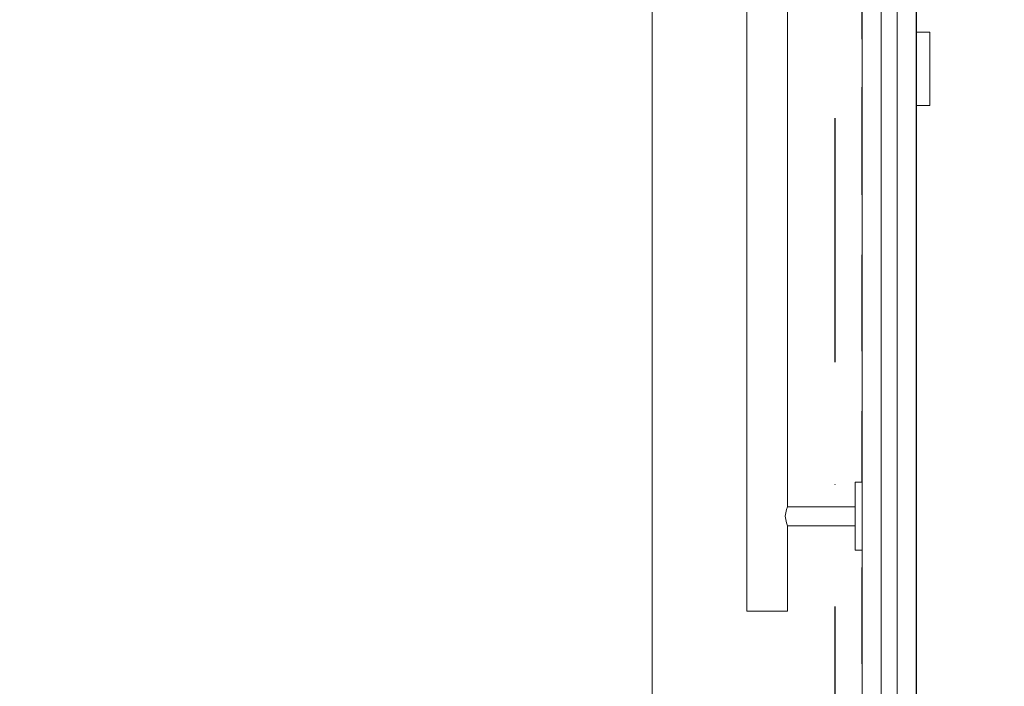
# Model space of a CAD drawing. Header units: millimetres. Extents: x 90539 to 127778, y -34922 to 14506.
# Tile 57 of 256: x 106841 to 107568, y 3335 to 3826. Entities that reach past the tile are written whole.
import ezdxf
from ezdxf.enums import TextEntityAlignment as Align

# ---------------------------------------------------------------- set-up
doc = ezdxf.new("R2010")
doc.units = ezdxf.units.MM
doc.header["$MEASUREMENT"] = 0
doc.linetypes.add('Kropki i Kreski', pattern=[360, 180, -90, 0, -90])
doc.linetypes.add('Wipeout_Contour', pattern=[1000, 0, -1000])
for name, color, linetype in [('Nowe_A-Osi', 7, 'Continuous'), ('Nowe_A-Wymiary-Wewnętrzne', 7, 'Continuous'), ('Nowe_A-Wymiary-Zewnętrzne', 7, 'Continuous'), ('Nowe_A-Ściany-Konstrukcyjne', 7, 'Continuous'), ('Nowe_A-Ściany-Wewnętrzne', 7, 'Continuous'), ('Nowe_Drzwi Archicad', 7, 'Continuous')]:
    doc.layers.add(name, color=color, linetype=linetype)
for name, color, linetype, lineweight, true_color in [('Nowe_A-Osi_Nr_pióra__25', 7, 'Continuous', 25, 0x40a5ff), ('Nowe_A-Wymiary-Wewnętrzne_Nr_pióra__45', 7, 'Continuous', 15, 0x40a5ff), ('Nowe_A-Wymiary-Wewnętrzne_Nr_pióra__85', 7, 'Continuous', 13, 0x80c2ff), ('Nowe_A-Wymiary-Zewnętrzne_Nr_pióra__45', 7, 'Continuous', 15, 0x40a5ff), ('Nowe_A-Wymiary-Zewnętrzne_Nr_pióra__85', 7, 'Continuous', 13, 0x80c2ff)]:
    doc.layers.add(name, color=color, linetype=linetype, lineweight=lineweight, true_color=true_color)
for name, color, linetype, lineweight in [('Nowe_A-Osi_Nr_pióra__6', 5, 'Continuous', 13), ('Nowe_A-Wymiary-Wewnętrzne_Nr_pióra__46', 5, 'Continuous', 15), ('Nowe_A-Wymiary-Zewnętrzne_Nr_pióra__46', 5, 'Continuous', 15), ('Nowe_Drzwi Archicad_Nr_pióra__3', 7, 'Continuous', 13), ('Nowe_Drzwi Archicad_Nr_pióra__43', 7, 'Continuous', 13), ('Nowe_Drzwi Archicad_Nr_pióra__87', 7, 'Continuous', 13)]:
    doc.layers.add(name, color=color, linetype=linetype, lineweight=lineweight)
doc.styles.add('STYL_AUTOMATYCZNY_1', font='arial.ttf')
doc.styles.add('STYL_AUTOMATYCZNY_2', font='arial.ttf')
doc.dimstyles.new('STYL_AUTOMATYCZNY__1', dxfattribs={"dimtxt": 125, "dimasz": 47.5, "dimexe": 0.18, "dimexo": 20, "dimgap": 0, "dimtad": 1, "dimdec": 1, "dimlfac": 0.1, "dimzin": 0, "dimdsep": 46, "dimtxsty": 'STYL_AUTOMATYCZNY_2', "dimblk": 'ARROWHEAD_11', "dimblk1": 'ARROWHEAD_11', "dimblk2": 'ARROWHEAD_11', "dimcen": 0.09, "dimclrd": 256, "dimclre": 256, "dimclrt": 5, "dimadec": 1, "dimazin": 0, "dimtfac": 1, "dimtdec": 4, "dimtmove": 0, "dimatfit": 3, "dimfxl": 0, "dimtolj": 1, "dimtzin": 0, "dimarcsym": 0})

# ---------------------------------------------------------------- blocks, each defined once
blk = doc.blocks.new('ElemPrzekroju_43')
at = {"color": 254, "linetype": 'Wipeout_Contour', "lineweight": 0, "ltscale": 2119545.895262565}
blk.add_wipeout([(105732.6, 3738.71), (105707.6, 3738.71), (105707.6, 3070), (105732.6, 3070), (105732.6, 3060), (105707.6, 3060), (105707.6, 2890), (105782.6, 2890), (105782.6, 2898.89), (105807.6, 2898.89), (105807.6, 4084.71), (105857.6, 4084.71), (105857.6, 2898.89), (105882.6, 2898.89), (105882.6, 2890), (107307.6, 2890), (107307.6, 4260), (105707.6, 4260), (105707.6, 3748.71), (105732.6, 3748.71)], dxfattribs=at).dxf.layer = 'Nowe_A-Ściany-Konstrukcyjne'
blk = doc.blocks.new('ElemPrzekroju_44')
at = {"color": 254, "linetype": 'Wipeout_Contour', "lineweight": 0, "ltscale": 860138.661592}
blk.add_wipeout([(107407.6, 3467), (107457.6, 3467), (107457.6, 3485), (107462.6, 3485), (107462.6, 4295), (107457.6, 4295), (107457.6, 4313), (107407.6, 4313)], dxfattribs=at).dxf.layer = 'Nowe_A-Ściany-Wewnętrzne'
at = {"color": 254, "linetype": 'Wipeout_Contour', "lineweight": 0, "ltscale": 1827415.701609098}
blk.add_wipeout([(107307.6, 2890), (107462.6, 2890), (107462.6, 3435), (107457.6, 3435), (107457.6, 3453), (107407.6, 3453), (107407.6, 3390), (107377.6, 3390), (107377.6, 4390), (107407.6, 4390), (107407.6, 4327), (107457.6, 4327), (107457.6, 4345), (107462.6, 4345), (107462.6, 4902), (107462.6, 4960), (107307.6, 4960)], dxfattribs=at).dxf.layer = 'Nowe_A-Ściany-Wewnętrzne'
blk = doc.blocks.new('ElemPrzekroju_45')
at = {"layer": 'Nowe_Drzwi Archicad_Nr_pióra__87', "color": 7, "linetype": 'Continuous', "lineweight": 13}
blk.add_line((107307.6, 2890), (107307.6, 4960), dxfattribs=at)
at = {"color": 254, "linetype": 'Wipeout_Contour', "lineweight": 0, "ltscale": 2044401.935388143}
blk.add_wipeout([(107502.6, 3763), (107502.6, 2890), (107577.6, 2890), (107577.6, 4890), (107502.6, 4890), (107502.6, 3917), (107512.6, 3917), (107512.6, 3900), (107557.6, 3900), (107564.67, 3897.07), (107567.6, 3890), (107564.67, 3882.93), (107557.6, 3880), (107512.6, 3880), (107512.6, 3863), (107502.6, 3863), (107502.6, 3817), (107512.6, 3817), (107512.6, 3763)], dxfattribs=at).dxf.layer = 'Nowe_Drzwi Archicad'
at = {"color": 254, "linetype": 'Wipeout_Contour', "lineweight": 0, "ltscale": 430062.00095}
blk.add_wipeout([(107462.6, 3442.32), (107462.6, 3460), (107457.6, 3460), (107457.6, 3442.32)], dxfattribs=at).dxf.layer = 'Nowe_Drzwi Archicad'
at = {"color": 254, "linetype": 'Wipeout_Contour', "lineweight": 0, "ltscale": 430319.913831}
blk.add_wipeout([(107512.5, 3803.5), (107512.6, 3803.5), (107512.6, 3813.38), (107512.5, 3813.38)], dxfattribs=at).dxf.layer = 'Nowe_Drzwi Archicad'
at = {"color": 254, "linetype": 'Wipeout_Contour', "lineweight": 0, "ltscale": 430313.770224}
blk.add_wipeout([(107512.5, 3766.62), (107512.5, 3763), (107512.6, 3763), (107512.6, 3766.62)], dxfattribs=at).dxf.layer = 'Nowe_Drzwi Archicad'
at = {"color": 254, "linetype": 'Wipeout_Contour', "lineweight": 0, "ltscale": 430064.276513}
blk.add_wipeout([(107462.6, 3460), (107462.6, 3477.68), (107457.6, 3477.68), (107457.6, 3460)], dxfattribs=at).dxf.layer = 'Nowe_Drzwi Archicad'
at = {"color": 254, "linetype": 'Wipeout_Contour', "lineweight": 0, "ltscale": 430060.397695}
blk.add_wipeout([(107457.6, 3442.32), (107457.6, 3435), (107462.6, 3435), (107462.6, 3442.32)], dxfattribs=at).dxf.layer = 'Nowe_Drzwi Archicad'
at = {"layer": 'Nowe_Drzwi Archicad_Nr_pióra__3', "color": 7, "linetype": 'Continuous', "lineweight": 13}
blk.add_line((107457.6, 3435), (107457.6, 3442.32), dxfattribs=at)
at = {"color": 254, "linetype": 'Wipeout_Contour', "lineweight": 0, "ltscale": 430318.261219}
blk.add_wipeout([(107512.5, 3790), (107512.6, 3790), (107512.6, 3803.5), (107512.5, 3803.5)], dxfattribs=at).dxf.layer = 'Nowe_Drzwi Archicad'
at = {"color": 254, "linetype": 'Wipeout_Contour', "lineweight": 0, "ltscale": 430314.716351}
blk.add_wipeout([(107512.5, 3766.62), (107512.6, 3766.62), (107512.6, 3776.5), (107512.5, 3776.5)], dxfattribs=at).dxf.layer = 'Nowe_Drzwi Archicad'
at = {"color": 254, "linetype": 'Wipeout_Contour', "lineweight": 0, "ltscale": 430065.89139}
blk.add_wipeout([(107462.6, 3485), (107457.6, 3485), (107457.6, 3477.68), (107462.6, 3477.68)], dxfattribs=at).dxf.layer = 'Nowe_Drzwi Archicad'
at = {"color": 254, "linetype": 'Wipeout_Contour', "lineweight": 0, "ltscale": 429953.10654}
blk.add_wipeout([(107406.76, 3464.95), (107457.6, 3464.95), (107457.6, 3467), (107407.6, 3467)], dxfattribs=at).dxf.layer = 'Nowe_Drzwi Archicad'
at = {"layer": 'Nowe_Drzwi Archicad_Nr_pióra__3', "color": 7, "linetype": 'Continuous', "lineweight": 13}
blk.add_line((107457.6, 3477.68), (107457.6, 3485), dxfattribs=at)
at = {"color": 254, "linetype": 'Wipeout_Contour', "lineweight": 0, "ltscale": 430300.12624}
blk.add_wipeout([(107502.7, 3803.5), (107512.5, 3803.5), (107512.5, 3813.38), (107502.7, 3813.38)], dxfattribs=at).dxf.layer = 'Nowe_Drzwi Archicad'
at = {"color": 254, "linetype": 'Wipeout_Contour', "lineweight": 0, "ltscale": 430316.358809}
blk.add_wipeout([(107512.5, 3776.5), (107512.6, 3776.5), (107512.6, 3790), (107512.5, 3790)], dxfattribs=at).dxf.layer = 'Nowe_Drzwi Archicad'
at = {"color": 254, "linetype": 'Wipeout_Contour', "lineweight": 0, "ltscale": 430293.98235}
blk.add_wipeout([(107502.7, 3766.62), (107502.7, 3763), (107512.5, 3763), (107512.5, 3766.62)], dxfattribs=at).dxf.layer = 'Nowe_Drzwi Archicad'
at = {"color": 254, "linetype": 'Wipeout_Contour', "lineweight": 0, "ltscale": 429950.922086}
blk.add_wipeout([(107406.76, 3464.95), (107405.86, 3460), (107457.6, 3460), (107457.6, 3464.95)], dxfattribs=at).dxf.layer = 'Nowe_Drzwi Archicad'
at = {"color": 254, "linetype": 'Wipeout_Contour', "lineweight": 0, "ltscale": 430320.870115}
blk.add_wipeout([(107512.6, 3817), (107512.5, 3817), (107512.5, 3813.38), (107512.6, 3813.38)], dxfattribs=at).dxf.layer = 'Nowe_Drzwi Archicad'
at = {"color": 254, "linetype": 'Wipeout_Contour', "lineweight": 0, "ltscale": 430298.473552}
blk.add_wipeout([(107502.7, 3790), (107512.5, 3790), (107512.5, 3803.5), (107502.7, 3803.5)], dxfattribs=at).dxf.layer = 'Nowe_Drzwi Archicad'
at = {"color": 254, "linetype": 'Wipeout_Contour', "lineweight": 0, "ltscale": 430294.92852}
blk.add_wipeout([(107502.7, 3766.62), (107512.5, 3766.62), (107512.5, 3776.5), (107502.7, 3776.5)], dxfattribs=at).dxf.layer = 'Nowe_Drzwi Archicad'
at = {"color": 254, "linetype": 'Wipeout_Contour', "lineweight": 0, "ltscale": 429950.284763}
blk.add_wipeout([(107405.86, 3460), (107406.76, 3455.05), (107457.6, 3455.05), (107457.6, 3460)], dxfattribs=at).dxf.layer = 'Nowe_Drzwi Archicad'
at = {"layer": 'Nowe_Drzwi Archicad_Nr_pióra__3', "color": 7, "linetype": 'Continuous', "lineweight": 13}
for p, q in [((107512.6, 3763), (107512.6, 3766.62)), ((107512.6, 3763), (107512.5, 3763)), ((107457.6, 3460), (107457.6, 3477.68))]:
    blk.add_line(p, q, dxfattribs=at)
at = {"color": 254, "linetype": 'Wipeout_Contour', "lineweight": 0, "ltscale": 430280.338656}
blk.add_wipeout([(107502.6, 3803.5), (107502.7, 3803.5), (107502.7, 3813.38), (107502.6, 3813.38)], dxfattribs=at).dxf.layer = 'Nowe_Drzwi Archicad'
at = {"color": 254, "linetype": 'Wipeout_Contour', "lineweight": 0, "ltscale": 430296.571054}
blk.add_wipeout([(107502.7, 3776.5), (107512.5, 3776.5), (107512.5, 3790), (107502.7, 3790)], dxfattribs=at).dxf.layer = 'Nowe_Drzwi Archicad'
at = {"color": 254, "linetype": 'Wipeout_Contour', "lineweight": 0, "ltscale": 430274.194483}
blk.add_wipeout([(107502.6, 3766.62), (107502.6, 3763), (107502.7, 3763), (107502.7, 3766.62)], dxfattribs=at).dxf.layer = 'Nowe_Drzwi Archicad'
at = {"color": 254, "linetype": 'Wipeout_Contour', "lineweight": 0, "ltscale": 429951.567909}
blk.add_wipeout([(107457.6, 3455.05), (107406.76, 3455.05), (107407.6, 3453), (107457.6, 3453)], dxfattribs=at).dxf.layer = 'Nowe_Drzwi Archicad'
at = {"layer": 'Nowe_Drzwi Archicad_Nr_pióra__3', "color": 7, "linetype": 'Continuous', "lineweight": 13}
for p, q in [((107512.6, 3790), (107512.6, 3803.5)), ((107512.6, 3776.5), (107512.6, 3790)), ((107512.6, 3766.62), (107512.6, 3776.5)), ((107457.6, 3442.32), (107457.6, 3460))]:
    blk.add_line(p, q, dxfattribs=at)
at = {"color": 254, "linetype": 'Wipeout_Contour', "lineweight": 0, "ltscale": 429877.945401}
blk.add_wipeout([(107403.2, 4390), (107392.6, 4390), (107392.6, 3390), (107403.2, 3390)], dxfattribs=at).dxf.layer = 'Nowe_Drzwi Archicad'
at = {"color": 254, "linetype": 'Wipeout_Contour', "lineweight": 0, "ltscale": 430301.082567}
blk.add_wipeout([(107512.5, 3817), (107502.7, 3817), (107502.7, 3813.38), (107512.5, 3813.38)], dxfattribs=at).dxf.layer = 'Nowe_Drzwi Archicad'
at = {"color": 254, "linetype": 'Wipeout_Contour', "lineweight": 0, "ltscale": 430278.685891}
blk.add_wipeout([(107502.6, 3790), (107502.7, 3790), (107502.7, 3803.5), (107502.6, 3803.5)], dxfattribs=at).dxf.layer = 'Nowe_Drzwi Archicad'
at = {"color": 254, "linetype": 'Wipeout_Contour', "lineweight": 0, "ltscale": 430275.140697}
blk.add_wipeout([(107502.6, 3766.62), (107502.7, 3766.62), (107502.7, 3776.5), (107502.6, 3776.5)], dxfattribs=at).dxf.layer = 'Nowe_Drzwi Archicad'
at = {"layer": 'Nowe_Drzwi Archicad_Nr_pióra__3', "color": 7, "linetype": 'Continuous', "lineweight": 13}
for p, q in [((107512.6, 3817), (107512.5, 3817)), ((107512.6, 3813.38), (107512.6, 3817)), ((107512.6, 3803.5), (107512.6, 3813.38))]:
    blk.add_line(p, q, dxfattribs=at)
at = {"color": 254, "linetype": 'Wipeout_Contour', "lineweight": 0, "ltscale": 429835.547257}
blk.add_wipeout([(107392.6, 4390), (107381.99, 4390), (107381.99, 3390), (107392.6, 3390)], dxfattribs=at).dxf.layer = 'Nowe_Drzwi Archicad'
at = {"color": 254, "linetype": 'Wipeout_Contour', "lineweight": 0, "ltscale": 1504686.420650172}
blk.add_wipeout([(107403.2, 3390), (107407.6, 3390), (107407.6, 3453), (107406.76, 3455.05), (107405.86, 3460), (107406.76, 3464.95), (107407.6, 3467), (107407.6, 4313), (107406.76, 4315.05), (107405.86, 4320), (107406.76, 4324.95), (107407.6, 4327), (107407.6, 4390), (107403.2, 4390)], dxfattribs=at).dxf.layer = 'Nowe_Drzwi Archicad'
at = {"color": 254, "linetype": 'Wipeout_Contour', "lineweight": 0, "ltscale": 430281.295027}
blk.add_wipeout([(107502.7, 3817), (107502.6, 3817), (107502.6, 3813.38), (107502.7, 3813.38)], dxfattribs=at).dxf.layer = 'Nowe_Drzwi Archicad'
at = {"color": 254, "linetype": 'Wipeout_Contour', "lineweight": 0, "ltscale": 430276.783306}
blk.add_wipeout([(107502.6, 3776.5), (107502.7, 3776.5), (107502.7, 3790), (107502.6, 3790)], dxfattribs=at).dxf.layer = 'Nowe_Drzwi Archicad'
at = {"layer": 'Nowe_Drzwi Archicad_Nr_pióra__3', "color": 7, "linetype": 'Continuous', "lineweight": 13}
for p, q in [((107407.6, 4313), (107407.6, 3467)), ((107406.76, 3464.95), (107405.86, 3460)), ((107405.86, 3460), (107406.76, 3455.05)), ((107407.6, 3467), (107406.76, 3464.95)), ((107407.6, 3467), (107457.6, 3467)), ((107406.76, 3455.05), (107407.6, 3453)), ((107407.6, 3453), (107407.6, 3390)), ((107407.6, 3453), (107457.6, 3453)), ((107403.2, 3390), (107392.6, 3390)), ((107407.6, 3390), (107403.2, 3390))]:
    blk.add_line(p, q, dxfattribs=at)
at = {"color": 254, "linetype": 'Wipeout_Contour', "lineweight": 0, "ltscale": 430229.002077}
blk.add_wipeout([(107462.6, 4832), (107462.6, 2960), (107502.6, 2960), (107502.6, 4832)], dxfattribs=at).dxf.layer = 'Nowe_Drzwi Archicad'
at = {"color": 254, "linetype": 'Wipeout_Contour', "lineweight": 0, "ltscale": 429805.567256}
blk.add_wipeout([(107377.6, 4390), (107377.6, 3390), (107381.99, 3390), (107381.99, 4390)], dxfattribs=at).dxf.layer = 'Nowe_Drzwi Archicad'
at = {"layer": 'Nowe_Drzwi Archicad_Nr_pióra__3', "color": 7, "linetype": 'Continuous', "lineweight": 13}
for p, q in [((107462.6, 4832), (107462.6, 2960)), ((107502.6, 4832), (107502.6, 2960)), ((107377.6, 4390), (107377.6, 3390)), ((107502.7, 3755.07), (107502.7, 3863)), ((107462.5, 3811.98), (107462.5, 3839.26)), ((107502.7, 3817), (107502.6, 3817)), ((107512.5, 3817), (107502.7, 3817)), ((107462.5, 3755.07), (107462.5, 3776.52)), ((107502.7, 3763), (107502.6, 3763)), ((107512.5, 3763), (107502.7, 3763)), ((107462.5, 3697.08), (107462.5, 3755.07)), ((107502.7, 2913.04), (107502.7, 3755.07)), ((107462.5, 3581.78), (107462.5, 3652.73)), ((107462.5, 3485), (107462.5, 3537.44)), ((107462.6, 3485), (107457.6, 3485)), ((107462.6, 3435), (107457.6, 3435)), ((107462.5, 3351.19), (107462.5, 3422.14)), ((107381.99, 3390), (107377.6, 3390)), ((107392.6, 3390), (107381.99, 3390))]:
    blk.add_line(p, q, dxfattribs=at)
at = {"layer": 'Nowe_Drzwi Archicad_Nr_pióra__43', "color": 7, "linetype": 'Continuous', "lineweight": 13}
for p, q in [((107476.6, 4832), (107476.6, 2960)), ((107488.6, 2960), (107488.6, 4832))]:
    blk.add_line(p, q, dxfattribs=at)
blk = doc.blocks.new('Standardowy znacznik osi[2]', base_point=(107442.6, 13756.05))
at = {"layer": 'Nowe_A-Osi_Nr_pióra__25', "color": 161, "linetype": 'Kropki i Kreski', "lineweight": 25, "true_color": 0x40a5ff}
blk.add_line((107442.6, 12756.05), (107442.6, -1000), dxfattribs=at)
at = {"layer": 'Nowe_A-Osi_Nr_pióra__6', "color": 5, "lineweight": 13, "style": 'STYL_AUTOMATYCZNY_1'}
for tag, p in [('AC_MarkerText_1_0', (107442.6, 14331.05)), ('AC_MarkerText_1_1', (107442.6, -2175))]:
    blk.add_attdef(tag, text='', height=400, rotation=360, dxfattribs=at).set_placement(p, align=Align.TOP_CENTER)
blk = doc.blocks.new('*D704')
at = {"layer": 'Nowe_A-Wymiary-Wewnętrzne_Nr_pióra__45', "linetype": 'Continuous', "lineweight": 15, "true_color": 0x40a5ff}
for points in [[(108300.43, 4960), (108301.38, 4955.22), (108304.09, 4951.16), (108308.15, 4948.45), (108312.93, 4947.5), (108317.71, 4948.45), (108321.77, 4951.16), (108324.48, 4955.22), (108325.43, 4960), (108324.48, 4964.78), (108321.77, 4968.84), (108317.71, 4971.55), (108312.93, 4972.5), (108308.15, 4971.55), (108304.09, 4968.84), (108301.38, 4964.78)], [(108300.43, 2890), (108301.38, 2885.22), (108304.09, 2881.16), (108308.15, 2878.45), (108312.93, 2877.5), (108317.71, 2878.45), (108321.77, 2881.16), (108324.48, 2885.22), (108325.43, 2890), (108324.48, 2894.78), (108321.77, 2898.84), (108317.71, 2901.55), (108312.93, 2902.5), (108308.15, 2901.55), (108304.09, 2898.84), (108301.38, 2894.78)]]:
    blk.add_hatch(color=161, dxfattribs=at).paths.add_polyline_path(points)
at = {"layer": 'Nowe_A-Wymiary-Wewnętrzne_Nr_pióra__45', "color": 161, "linetype": 'Continuous', "lineweight": 15, "true_color": 0x40a5ff}
for centre in [(108312.93, 4960), (108312.93, 2890)]:
    blk.add_circle(centre, 12.5, dxfattribs=at)
at = {"layer": 'Nowe_A-Wymiary-Wewnętrzne_Nr_pióra__85', "color": 151, "linetype": 'Continuous', "lineweight": 13, "true_color": 0x80c2ff}
for p, q in [((108300.43, 4960), (108266.06, 4960)), ((108359.81, 4960), (108325.43, 4960)), ((108312.93, 2902.5), (108312.93, 4947.5)), ((108300.43, 2890), (108266.06, 2890)), ((108359.81, 2890), (108325.43, 2890))]:
    blk.add_line(p, q, dxfattribs=at)
at = {"layer": 'Nowe_A-Wymiary-Wewnętrzne_Nr_pióra__46', "color": 5, "lineweight": 15, "char_height": 125, "attachment_point": 7, "rotation": 90, "style": 'STYL_AUTOMATYCZNY_2'}
for s, insert in [('\\A1;{\\pql;\\fArial|b0|i0|c238|p0;\\W1.000000;207,0}', (108287.93, 3877.33)), ('\\A1;{\\pql;\\fArial|b0|i0|c238|p0;\\W1.000000;35,0}', (108287.93, 2902.5))]:
    blk.add_mtext(s, dxfattribs=dict(at, insert=insert))
blk = doc.blocks.new('ARROWHEAD_11')
at = {"color": 0, "linetype": 'Continuous', "lineweight": 0}
blk.add_line((0, 0), (-1, 0), dxfattribs=at)
at = {"color": 0, "linetype": 'Continuous', "lineweight": 0, "const_width": 0.25, "flags": 128}
blk.add_lwpolyline([(-0.125, 0, 1), (0.125, 0, 1)], format="xyb", close=True, dxfattribs=at)
blk = doc.blocks.new('*D718')
at = {"layer": 'Nowe_A-Wymiary-Wewnętrzne_Nr_pióra__45', "linetype": 'Continuous', "lineweight": 15, "true_color": 0x40a5ff}
for points in [[(116511.16, 3790), (116512.12, 3785.22), (116514.83, 3781.16), (116518.88, 3778.45), (116523.66, 3777.5), (116528.45, 3778.45), (116532.5, 3781.16), (116535.21, 3785.22), (116536.16, 3790), (116535.21, 3794.78), (116532.5, 3798.84), (116528.45, 3801.55), (116523.66, 3802.5), (116518.88, 3801.55), (116514.83, 3798.84), (116512.12, 3794.78)], [(116511.16, 2890), (116512.12, 2885.22), (116514.83, 2881.16), (116518.88, 2878.45), (116523.66, 2877.5), (116528.45, 2878.45), (116532.5, 2881.16), (116535.21, 2885.22), (116536.16, 2890), (116535.21, 2894.78), (116532.5, 2898.84), (116528.45, 2901.55), (116523.66, 2902.5), (116518.88, 2901.55), (116514.83, 2898.84), (116512.12, 2894.78)]]:
    blk.add_hatch(color=161, dxfattribs=at).paths.add_polyline_path(points)
at = {"layer": 'Nowe_A-Wymiary-Wewnętrzne_Nr_pióra__45', "color": 161, "linetype": 'Continuous', "lineweight": 15, "true_color": 0x40a5ff}
for centre in [(116523.66, 3790), (116523.66, 2890)]:
    blk.add_circle(centre, 12.5, dxfattribs=at)
at = {"layer": 'Nowe_A-Wymiary-Wewnętrzne_Nr_pióra__85', "color": 151, "linetype": 'Continuous', "lineweight": 13, "true_color": 0x80c2ff}
for p, q in [((116511.16, 3790), (116476.79, 3790)), ((116570.54, 3790), (116536.16, 3790)), ((116523.66, 2902.5), (116523.66, 3777.5)), ((116511.16, 2890), (116476.79, 2890)), ((116570.54, 2890), (116536.16, 2890))]:
    blk.add_line(p, q, dxfattribs=at)
at = {"layer": 'Nowe_A-Wymiary-Wewnętrzne_Nr_pióra__46', "color": 5, "lineweight": 15, "char_height": 125, "attachment_point": 7, "rotation": 90, "style": 'STYL_AUTOMATYCZNY_2'}
for s, insert in [('\\A1;{\\pql;\\fArial|b0|i0|c238|p0;\\W1.000000;90,0}', (116498.66, 3340)), ('\\A1;{\\pql;\\fArial|b0|i0|c238|p0;\\W1.000000;35,0}', (116498.66, 2902.5))]:
    blk.add_mtext(s, dxfattribs=dict(at, insert=insert))
blk = doc.blocks.new('*D748')
at = {"layer": 'Nowe_A-Wymiary-Zewnętrzne_Nr_pióra__45', "linetype": 'Continuous', "lineweight": 15, "true_color": 0x40a5ff}
for points in [[(119375.13, 12845), (119376.08, 12840.22), (119378.79, 12836.16), (119382.84, 12833.45), (119387.63, 12832.5), (119392.41, 12833.45), (119396.47, 12836.16), (119399.18, 12840.22), (119400.13, 12845), (119399.18, 12849.78), (119396.47, 12853.84), (119392.41, 12856.55), (119387.63, 12857.5), (119382.84, 12856.55), (119378.79, 12853.84), (119376.08, 12849.78)], [(119375.13, -450), (119376.08, -454.78), (119378.79, -458.84), (119382.84, -461.55), (119387.63, -462.5), (119392.41, -461.55), (119396.47, -458.84), (119399.18, -454.78), (119400.13, -450), (119399.18, -445.22), (119396.47, -441.16), (119392.41, -438.45), (119387.63, -437.5), (119382.84, -438.45), (119378.79, -441.16), (119376.08, -445.22)]]:
    blk.add_hatch(color=161, dxfattribs=at).paths.add_polyline_path(points)
at = {"layer": 'Nowe_A-Wymiary-Zewnętrzne_Nr_pióra__45', "color": 161, "linetype": 'Continuous', "lineweight": 15, "true_color": 0x40a5ff}
for centre in [(119387.63, 12845), (119387.63, -450)]:
    blk.add_circle(centre, 12.5, dxfattribs=at)
at = {"layer": 'Nowe_A-Wymiary-Zewnętrzne_Nr_pióra__85', "color": 151, "linetype": 'Continuous', "lineweight": 13, "true_color": 0x80c2ff}
for p, q in [((119387.63, 12857.5), (119387.63, 12870)), ((119375.13, 12845), (119340.75, 12845)), ((119434.5, 12845), (119400.13, 12845)), ((119387.63, -437.5), (119387.63, 12832.5)), ((119375.13, -450), (119340.75, -450)), ((119434.5, -450), (119400.13, -450)), ((119387.63, -475), (119387.63, -462.5))]:
    blk.add_line(p, q, dxfattribs=at)
at = {"layer": 'Nowe_A-Wymiary-Zewnętrzne_Nr_pióra__46', "color": 5, "lineweight": 15, "insert": (119362.63, 5911.52), "char_height": 125, "attachment_point": 7, "rotation": 90, "style": 'STYL_AUTOMATYCZNY_2'}
blk.add_mtext('\\A1;{\\pql;\\fArial|b0|i0|c238|p0;\\W1.000000;1\xa0329,5}', dxfattribs=at)

msp = doc.modelspace()

# ---------------------------------------------------------------- block references
at = {"layer": 'Nowe_A-Ściany-Konstrukcyjne', "lineweight": 0}
msp.add_blockref('ElemPrzekroju_43', (0, 0), dxfattribs=at)

# ---------------------------------------------------------------- next in the draw order: block references
at = {"layer": 'Nowe_A-Ściany-Wewnętrzne', "lineweight": 0}
msp.add_blockref('ElemPrzekroju_44', (0, 0), dxfattribs=at)

# ---------------------------------------------------------------- next in the draw order: block references
at = {"layer": 'Nowe_Drzwi Archicad', "lineweight": 0}
msp.add_blockref('ElemPrzekroju_45', (0, 0), dxfattribs=at)

# ---------------------------------------------------------------- next in the draw order: block references
at = {"layer": 'Nowe_A-Osi', "color": 8, "linetype": 'Continuous', "lineweight": 13}
msp.add_blockref('Standardowy znacznik osi[2]', (107442.6, 13756.05), dxfattribs=at)

# ---------------------------------------------------------------- next in the draw order: dimensions: what is measured, and where the dimension line sits
at = {"layer": 'Nowe_A-Wymiary-Wewnętrzne', "color": 151, "linetype": 'Continuous', "lineweight": 13, "true_color": 0x80c2ff}
for base, p2, picture, middle in [((108312.93, 4960), (107577.6, 4960), '*D704', (108225.43, 4086.72)), ((116523.66, 3790), (116907.6, 3790), '*D718', (116436.16, 3501.82))]:
    dim = msp.add_linear_dim(base=base, p1=(99177.6, 2890), p2=p2, angle=90, dimstyle='STYL_AUTOMATYCZNY__1', dxfattribs=at)
    dim.commit()
    dim.dimension.update_dxf_attribs({"geometry": picture, "text_midpoint": middle, "dimtype": 160, "text_rotation": 90})
at = {"layer": 'Nowe_A-Wymiary-Zewnętrzne', "color": 151, "linetype": 'Continuous', "lineweight": 13, "true_color": 0x80c2ff}
dim = msp.add_linear_dim(base=(119387.63, 12845), p1=(95120.09, -450), p2=(98654.74, 12845), angle=90, dimstyle='STYL_AUTOMATYCZNY__1', dxfattribs=at)
dim.commit()
dim.dimension.update_dxf_attribs({"geometry": '*D748', "text_midpoint": (119300.13, 6192.64), "dimtype": 160, "text_rotation": 90})

doc.saveas('drawing.dxf')
